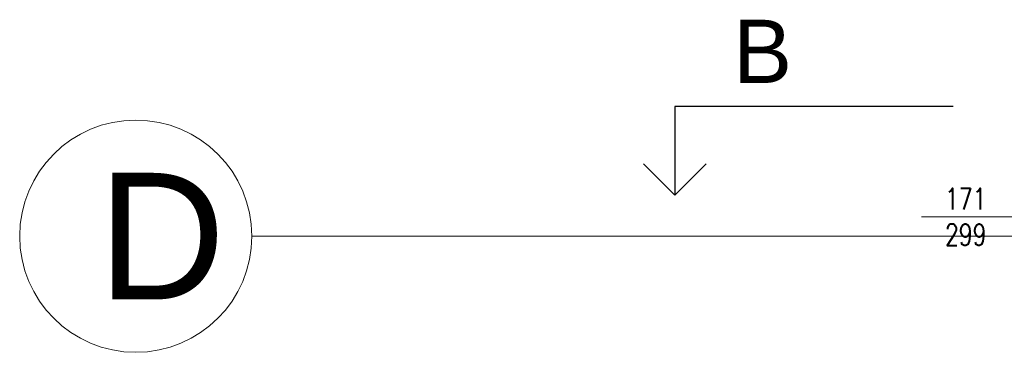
# Model space of a CAD drawing. Header units: millimetres. Extents: x -5254 to 173417, y -28809 to -6400.
# Tile 95 of 256: x 48588 to 49366, y -11728 to -11465. Entities that reach past the tile are written whole.
import ezdxf

# ---------------------------------------------------------------- set-up
doc = ezdxf.new("R2010")
doc.units = ezdxf.units.MM
for name, color, linetype, lineweight in [('_MW_ppoż', 7, 'Continuous', 0), ('m_cienka', 7, 'Continuous', 5), ('m_tekst', 7, 'Continuous', 13), ('mr_przekroje', 7, 'Continuous', 25)]:
    doc.layers.add(name, color=color, linetype=linetype, lineweight=lineweight)
doc.styles.get("Standard").update_dxf_attribs({"font": 'arial.ttf'})
doc.styles.add('styl1', font='simplex.shx', dxfattribs={"width": 0.75})

# ---------------------------------------------------------------- blocks, each defined once
blk = doc.blocks.new('zw$A8B1')
at = {"layer": '_MW_ppoż', "color": 251}
blk.add_lwpolyline([(183.51, 1839.93), (7577.96, 1839.93)], dxfattribs=at)
blk.add_circle((91.75, 1839.93), 91.75, dxfattribs=at)
at = {"layer": '_MW_ppoż', "color": 251, "insert": (61.68, 1890.02), "char_height": 100, "width": 98.152, "attachment_point": 1}
blk.add_mtext('D', dxfattribs=at)

msp = doc.modelspace()

# ---------------------------------------------------------------- linework, layer by layer
at = {"layer": 'm_cienka', "ltscale": 3}
msp.add_line((49440.91, -11620.68), (49300.91, -11620.68), dxfattribs=at)
at = {"layer": 'mr_przekroje'}
for points in [[(49325.94, -11533.54), (49105.95, -11533.54), (49105.95, -11603.54)], [(49105.95, -11603.54), (49081.2, -11578.79)], [(49105.95, -11603.54), (49130.7, -11578.79)]]:
    msp.add_lwpolyline(points, dxfattribs=at)

# ---------------------------------------------------------------- block references
at = {"layer": '_MW_ppoż', "color": 251}
msp.add_blockref('zw$A8B1', (48588.15, -13476.01), dxfattribs=at)

# ---------------------------------------------------------------- texts
at = {"layer": 'm_tekst', "ltscale": 3, "insert": (49335.91, -11620.68), "char_height": 17, "attachment_point": 5, "style": 'styl1'}
msp.add_mtext_dynamic_manual_height_columns('171\\P299', width=67.2517, gutter_width=350, heights=[-45.33], dxfattribs=at)
at = {"layer": 'mr_przekroje', "insert": (49152.13, -11464.99), "char_height": 50, "attachment_point": 1}
msp.add_mtext_dynamic_manual_height_columns('B', width=67.0476, gutter_width=12.5, heights=[-50], dxfattribs=at)

doc.saveas('drawing.dxf')
